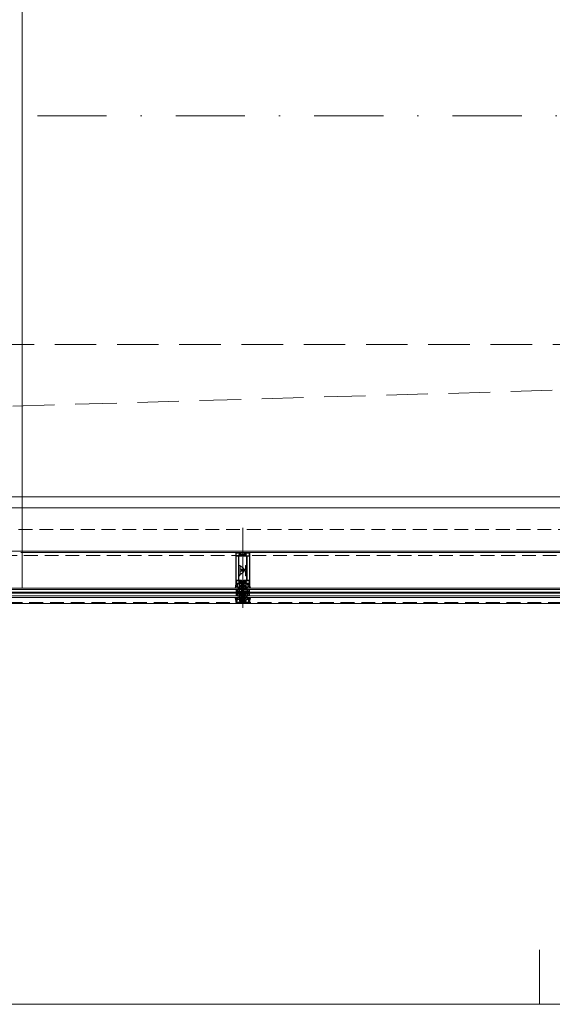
# Model space of a CAD drawing. Header units: millimetres. Extents: x 213386 to 506888, y 183055 to 450952.
# Tile 194 of 256: x 389503 to 391947, y 282452 to 286973. Entities that reach past the tile are written whole.
import ezdxf

# ---------------------------------------------------------------- set-up
doc = ezdxf.new("R2010")
doc.units = ezdxf.units.MM
doc.linetypes.add('ČERCHOVANÁ', pattern=[25.4, 12.7, -6.35, 0, -6.35])
doc.linetypes.add('ČÁRKOVANÁ', pattern=[19.05, 12.7, -6.35])
for name, color, linetype, lineweight in [('FASÁDA DETAILNÍ', 255, 'Continuous', 0), ('KOTY', 255, 'Continuous', 0), ('NOVA', 255, 'Continuous', 0), ('NOVÁ TENKÁ', 255, 'Continuous', 0), ('OSY', 255, 'Continuous', 0), ('TENKA', 255, 'Continuous', 0), ('vzt-tenká', 2, 'Continuous', 20)]:
    doc.layers.add(name, color=color, linetype=linetype, lineweight=lineweight)
doc.layers.add('PLOCHY K PRONÁJMU', color=255, linetype='Continuous', lineweight=0, plot=False)
doc.layers.get('KOTY').off()

# ---------------------------------------------------------------- blocks, each defined once
blk = doc.blocks.new('NOVÁ PODLAHA')
at = {"layer": 'NOVA', "linetype": 'ČÁRKOVANÁ', "ltscale": 15}
blk.add_line((0, 0), (25700, 750), dxfattribs=at)
blk.add_lwpolyline([(750, 22050), (24950, 22050), (24950, 750), (750, 750)], close=True, dxfattribs=at)
at = {"layer": 'NOVA'}
blk.add_lwpolyline([(25700, 16457.5), (25700, 0), (0, 0), (0, 15942.5)], dxfattribs=at)
blk = doc.blocks.new('244748_a')
blk.add_lwpolyline([(8.3, -1.7, 0.082248), (6.3, -0.9, -1.09695), (6.9, -0.1, -0.315353), (11.3, -5.2, -0.480529), (10.9, -5.6), (4.3, -5.6), (4.1, -5.5), (-16.5, -5.5), (-16.7, -5.6), (-20.4, -5.6, 0.574019), (-21.9, -4.8), (-23, -5.4, 0.524827), (-23, -5.9), (-21.9, -6.5, 0.574021), (-20.4, -5.7), (-16.7, -5.7), (-16.5, -5.9), (4.1, -5.9), (4.3, -5.7), (10.9, -5.7, -0.480529), (11.3, -6.1, -0.326229), (6.9, -11.1, -1.09695), (6.3, -10.3, 0.081457), (8.3, -9.6, 0.599203), (7.5, -8.1), (5.5, -8.1, 0.198965), (5.2, -8.2), (2.2, -11.2), (0.9, -12, -0.738038), (0.5, -11.6), (0.9, -11, 1), (0.3, -10.7), (0, -11.3), (-1, -11.3, 0.619205), (-1.4, -12.1), (-1.3, -12.4, -0.808139), (-2, -13), (-3.6, -11.4, 0.198906), (-4.3, -11.2), (-15, -11.2, -0.198936), (-16.8, -10.4), (-19, -8.2, 0.198942), (-19.3, -8.1), (-20.7, -8.1, 0.500217), (-21.1, -8.7, 0.122037), (-18.5, -10.3, -1.093735), (-19.1, -11.1, -0.240768), (-23.7, -6.1, -0.106226), (-23.7, -5.2, -0.256232), (-19, -0.1, -1.093735), (-18.4, -0.9, 0.116856), (-21.1, -2.6, 0.500217), (-20.7, -3.3), (-19.3, -3.3, 0.198942), (-19, -3.1), (-16.8, -0.9, -0.198936), (-15, -0.2), (-4.3, -0.2, 0.198907), (-3.6, 0.1), (-2, 1.7, -0.808139), (-1.3, 1.1), (-1.4, 0.8, 0.619205), (-1, 0), (0, 0), (0.3, -0.6, 1), (0.9, -0.3), (0.5, 0.3, -0.738038), (0.9, 0.7), (2.2, -0.2), (5.2, -3.1, 0.198965), (5.5, -3.3), (7.5, -3.3, 0.599203)], format="xyb", close=True)
blk = doc.blocks.new('236134_0100_s_v')
for points in [[(22.8, -23), (22.8, -5), (42, -5, 0.414214), (43, -4), (43, -1, 0.414214), (42, 0), (1, 0, 0.414214), (0, -1), (0, -4, 0.414214), (1, -5), (20.2, -5), (20.2, -23)], [(15, -5, -0.414214), (19, -9), (19, -16.6, 0.165764), (19.5, -23), (23.5, -23, 0.165764), (24, -16.6), (24, -9, -0.414214), (28, -5)]]:
    blk.add_lwpolyline(points, format="xyb")
blk = doc.blocks.new('236134_0200_s_v')
blk.add_lwpolyline([(42, 5), (1, 5, 0.414214), (0, 4), (0, 1, 0.414214), (1, 0), (42, 0, 0.414214), (43, 1), (43, 4, 0.414214)], format="xyb", close=True)
for points in [[(19.6, 5, -0.41166), (17.6, 7), (17.4, 22.2, 0.344217), (17.1, 22.7), (16, 23), (14, 23, 0.240828), (13.2, 22.6), (0.2, 4.6)], [(23.4, 5, 0.41166), (25.4, 7), (25.6, 22.2, -0.344217), (25.9, 22.7), (27, 23), (29, 23, -0.240828), (29.8, 22.6), (42.8, 4.6)]]:
    blk.add_lwpolyline(points, format="xyb")
blk = doc.blocks.new('284336')
for points in [[(-0.7, -9.6), (-10, -9.6, 0.414511), (-10.5, -10.1), (-10.5, -15.5, -1), (-11.7, -15.5), (-11.7, -9.6), (-12.7, -8.9, -0.668884), (-12.6, -8.2), (-12, -8, 0.766384), (-12, -7.2), (-12.6, -7, -0.76831), (-12.6, -6.2), (-12, -6, 0.766384), (-12, -5.2), (-12.6, -5, -0.76831), (-12.6, -4.2), (-12, -4, 0.766384), (-12, -3.2), (-12.6, -3, -0.877523), (-12.5, -2.2), (-12.1, -2.2, 0.698129), (-11.8, -1.5, -0.220231), (-12.9, 0.8), (-12.9, 3.5, -0.157143), (-12.8, 3.7), (-12.7, 3.4, -0.067482), (-12.5, 2.5, 0.393136), (-8.7, -1), (-6.1, -1, -0.414214), (-5.6, -1.5), (-5.6, -2.2, -0.267949), (-5.9, -2.6), (-6.4, -2.9, 0.267949), (-6.6, -3.4), (-6.6, -5.8, 0.267949), (-6.4, -6.3), (-5.9, -6.6, -0.267949), (-5.6, -7), (-5.6, -8.1, 0.414215), (-5.1, -8.6), (-0.4, -8.6), (-0.4, -9.3, -0.414212), (-0.7, -9.6)], [(-0.4, 0), (-0.4, -2, 0.990243), (-0.4, -3), (0.9, -3, 0.414214), (1.2, -2.7), (1.2, -2.6, -0.668123), (1.7, -2.4), (2.7, -3.4, -0.199004), (2.9, -3.8), (2.9, -5.4, -0.199038), (2.7, -5.8), (1.7, -6.8, -0.668191), (1.2, -6.6), (1.2, -6.5, 0.414214), (0.9, -6.2), (-0.4, -6.2, 0.990269), (-0.4, -7.2), (-0.4, -8.6), (-5.1, -8.6, -0.414215), (-5.6, -8.1), (-5.6, -7, 0.267949), (-5.8, -6.6), (-6.3, -6.3, -0.267949), (-6.6, -5.8), (-6.6, -3.4, -0.267949), (-6.3, -3), (-5.8, -2.7, 0.267949), (-5.6, -2.2), (-5.6, -1.5, 0.414214), (-6.1, -1), (-8.7, -1, -0.393156), (-12.5, 2.5, 0.067572), (-12.7, 3.4), (-12.8, 3.7, -0.637545), (-12.1, 3.5), (-11.9, 2.5, 0.344315), (-10.1, 0.9), (0, 0.4, -0.406913), (0.4, 0), (-0.4, 0)], [(1.7, -4.3, 0.414235), (1.2, -3.8), (-0.7, -3.8, 0.414214), (-1.2, -4.3), (-1.2, -4.9, 0.414214), (-0.7, -5.4), (1.2, -5.4, 0.414235), (1.7, -4.9), (1.7, -4.3)]]:
    blk.add_lwpolyline(points, format="xyb", close=True)
blk = doc.blocks.new('433270')
blk.add_lwpolyline([(1, 0, 0.414364), (0, -1), (0, -1.4, 0.255924), (0.2, -1.8, -0.547723), (0.2, -3.2, 0.255924), (0, -3.6), (0, -14.6, 0.414214), (0.3, -14.9), (1.2, -14.9, 0.414214), (1.7, -14.4), (1.7, -10.3, -0.414214), (2, -10), (6, -10, 0.414248), (7, -9), (7, -7.7, 0.414179), (6.5, -7.2), (5.7, -7.2, 0.414232), (5.4, -7.5), (5.4, -8.2, -0.414198), (5.1, -8.5), (2.8, -8.5, -0.414204), (1.8, -7.5), (1.8, -4.5, -0.147432), (2, -3.9, 0.147461), (2.4, -2.5), (2.4, -2.3, -0.414214), (2.9, -1.8), (21.9, -1.8, -0.668178), (22.2, -2.7), (22.2, -2.7, 1), (21.6, -3.3), (21.5, -3.4, 0.198912), (21.4, -3.7), (21.4, -4, 0.414214), (22.1, -4.7), (22.4, -4.7, 0.576988), (22.6, -4.3, -0.311246), (24.6, -4.3, 0.576988), (24.8, -4.7), (25.3, -4.7, -0.260065), (25.3, -6.6), (24.8, -6.6, 0.576988), (24.6, -7.1, -0.311246), (22.6, -7.1, 0.576988), (22.4, -6.6), (22.1, -6.6, 0.414214), (21.4, -7.3), (21.4, -7.6, 0.267949), (21.6, -8), (21.9, -8.2, -0.637047), (21.7, -10), (19.8, -10.7, 0.315299), (19.5, -11.2), (19.5, -11.5, 0.520567), (20.2, -12), (22.8, -11, -0.520567), (23.5, -11.5), (23.5, -12.5, 0.414062), (24, -13), (25, -13, 0.414186), (25.5, -12.5), (25.5, -11.5, -0.414182), (26, -11), (27, -11, 0.414214), (27.5, -10.5), (27.5, -0.5, 0.414214), (27, 0), (1, 0)], format="xyb", close=True)
blk = doc.blocks.new('284325')
for points in [[(0.8, -5.2, -0.560316), (0.9, -4.7), (1.9, -4.4, 0.3153), (2.1, -4.1), (2.1, -1.9, 0.451558), (1.8, -1.6), (0.9, -1.7, -0.399586), (0.6, -1.5), (0.3, -0.1, -0.415977), (0.5, 0.3, 0.024107), (6.1, 1.2, 0.076636), (9, 2.3, -0.577615), (10.8, 1.3), (10, 1.4, 0.283171), (9.1, 0.9, -0.168429), (7.1, -0.7), (5.9, -1.2, 0.315302), (5.2, -2.1), (5.2, -4.2, 0.269719), (6.8, -6.8, -0.194797), (10.2, -11.5, -0.342663), (9.2, -11.2, 0.119207), (5.4, -7.6, 0.578571), (3.6, -8.6), (3.6, -11.8, 0.176415), (6.2, -18.7, -1), (5.2, -19.5, -0.176415), (2.4, -11.8), (2.4, -8.9, 0.208286), (0.8, -5.2)], [(9, -6.7), (10.3, -8.8, -0.134555), (10.8, -10.6, -0.339795), (10.2, -11.5, 0.194788), (6.8, -6.8, -0.269736), (5.2, -4.2), (5.2, -2.1, -0.315302), (5.9, -1.2), (7.1, -0.7, 0.168429), (9.1, 0.9, -0.283167), (10, 1.4), (10.8, 1.3), (10.8, -0.7, -0.070852), (10.7, -1.3), (9.9, -3.9, -0.241839), (9.1, -4.8), (7.9, -5.2, 0.836024), (8.1, -6.2), (8.1, -6.2, -0.255349), (9, -6.7)]]:
    blk.add_lwpolyline(points, format="xyb", close=True)
blk = doc.blocks.new('288126')
for points in [[(-16.5, 0), (16.5, 0)], [(-21.4, -6.3), (-17.8, -3.7)], [(-14.7, -4.5), (-19.9, -8.3)], [(-17, -2.1), (-17, -0.5)], [(-8.8, -4.3), (-14.1, -4.3)], [(-11, -6.3), (-8.7, -4.7)], [(-4.3, -4.5), (-9.5, -8.3)], [(1.8, -4.3), (-3.7, -4.3)], [(-0.4, -6.4), (1.9, -4.7)], [(6.3, -4.5), (1.1, -8.4)], [(12.2, -4.3), (6.9, -4.3)], [(10, -6.4), (12.3, -4.7)], [(16.6, -4.6), (11.5, -8.4)], [(17, -0.5), (17, -3.8)]]:
    blk.add_lwpolyline(points)
for centre, radius, start, end in [((16.5, -0.5), 0.5, 0, 90), ((-20.6, -7.3), 1.25, 126.7059, 306.7059), ((-16.5, -0.5), 0.5, 90, 180), ((-10.2, -7.3), 1.25, 126.7059, 306.7059), ((0.4, -7.4), 1.25, 126.7059, 306.7059), ((10.8, -7.4), 1.25, 126.7059, 306.7059), ((16, -3.8), 1, 306.7059, 0)]:
    blk.add_arc(centre, radius, start, end)
at = {"extrusion": (0, 0, -1)}
for centre, radius, start, end in [((19, -2.1), 2, 180, 233.2941), ((14.1, -5.3), 1, 53.2941, 90), ((8.8, -4.5), 0.2, 90, 233.2941), ((3.7, -5.3), 1, 53.2941, 90), ((-1.8, -4.5), 0.2, 90, 233.2941), ((-6.9, -5.3), 1, 53.2941, 90), ((-12.2, -4.5), 0.2, 90, 233.2941)]:
    blk.add_arc(centre, radius, start, end, dxfattribs=at)
blk = doc.blocks.new('246426')
for points in [[(-1.8, 0.6), (-2.9, -0.4, 0.198926), (-3.2, -1.1), (-3.2, -2.3, 0.198926), (-2.9, -3), (-1.8, -4, 0.637051), (-1.5, -3.9), (-1.5, -3.4), (-0.3, -3.4, -0.41484), (0, -3.7), (0, -5.2, 0.414232), (0.5, -5.7), (2.1, -5.7, 0.071862), (2.2, -5.7, 0.157876), (3.7, -4.6, 0.360336), (3.5, 2.4, 0.964062), (2.5, 1.5, -0.403385), (2.3, -4.3, -0.190964), (2.1, -4.4), (1.7, -4.4, -0.414214), (1.2, -3.9), (1.2, 1.3, 0.414201), (0.2, 2.3), (0, 2.3), (0, 0.3, -0.414214), (-0.3, 0), (-1.5, 0), (-1.5, 0.5, 0.637051), (-1.8, 0.6)], [(-2.3, -1.4, -0.414214), (-1.9, -1), (-0.4, -1, -0.414214), (0, -1.4), (0, -2, -0.414214), (-0.4, -2.4), (-1.9, -2.4, -0.414214), (-2.3, -2), (-2.3, -1.4)]]:
    blk.add_lwpolyline(points, format="xyb", close=True)

msp = doc.modelspace()

# ---------------------------------------------------------------- linework, layer by layer
at = {"layer": 'FASÁDA DETAILNÍ'}
for p, q in [((390526.6, 284272.2), (390526.6, 284640.4)), ((393344.8, 284363.2), (373041.6, 284363.2)), ((392381.1, 284363.2), (389497.1, 284363.2)), ((390506.1, 284363.2), (390506.1, 284357.2)), ((390547.1, 284363.2), (390547.1, 284357.2)), ((373041.6, 284357.2), (393344.8, 284357.2)), ((393344.8, 284345.2), (373041.6, 284345.2)), ((373041.6, 284339.2), (393344.8, 284339.2)), ((393344.8, 284327.2), (373041.6, 284327.2)), ((373041.6, 284319.2), (399616.6, 284319.2)), ((389456.1, 284339.2), (392373.6, 284339.2)), ((389456.1, 284319.2), (392386.6, 284319.2)), ((389497.1, 284357.2), (392373.6, 284357.2)), ((392373.6, 284345.2), (389497.1, 284345.2)), ((392373.6, 284327.2), (389497.1, 284327.2)), ((390506.1, 284345.2), (390506.1, 284339.2)), ((390506.1, 284327.2), (390506.1, 284319.2)), ((390511.6, 284345.2), (390511.6, 284345.2)), ((390511.6, 284339.2), (390511.6, 284339.2)), ((390547.1, 284345.2), (390547.1, 284339.2)), ((390547.1, 284327.2), (390547.1, 284319.2))]:
    msp.add_line(p, q, dxfattribs=at)
for points in [[(399616.6, 284292.2), (373036.6, 284292.2), (373036.6, 307972.2), (399616.6, 307972.2)], [(399376.6, 284532.2), (373276.6, 284532.2), (373276.6, 307732.2), (399376.6, 307732.2)], [(399176.6, 284732.2), (373476.6, 284732.2), (373476.6, 307532.2), (399176.6, 307532.2)], [(390496.1, 284356.2), (390502.1, 284356.2), (390504.1, 284354.2), (390504.1, 284348.2), (390502.1, 284346.2), (390496.1, 284346.2), (390496.1, 284350.7), (390496.6, 284350.7), (390496.6, 284351.7), (390496.1, 284351.7)], [(390496.1, 284338.2), (390502.1, 284338.2), (390504.1, 284336.2), (390504.1, 284330.2), (390502.1, 284328.2), (390496.1, 284328.2), (390496.1, 284332.7), (390496.6, 284332.7), (390496.6, 284333.7), (390496.1, 284333.7)], [(390497.1, 284347.2), (390497.1, 284355.2), (390501.7, 284355.2), (390503.1, 284353.7), (390503.1, 284348.7), (390501.7, 284347.2)], [(390497.1, 284329.2), (390497.1, 284337.2), (390501.7, 284337.2), (390503.1, 284335.7), (390503.1, 284330.7), (390501.7, 284329.2)], [(390557.1, 284356.2), (390551.1, 284356.2), (390549.1, 284354.2), (390549.1, 284348.2), (390551.1, 284346.2), (390557.1, 284346.2), (390557.1, 284350.7), (390556.6, 284350.7), (390556.6, 284351.7), (390557.1, 284351.7)], [(390557.1, 284338.2), (390551.1, 284338.2), (390549.1, 284336.2), (390549.1, 284330.2), (390551.1, 284328.2), (390557.1, 284328.2), (390557.1, 284332.7), (390556.6, 284332.7), (390556.6, 284333.7), (390557.1, 284333.7)], [(390556.1, 284347.2), (390556.1, 284355.2), (390551.6, 284355.2), (390550.1, 284353.7), (390550.1, 284348.7), (390551.6, 284347.2)], [(390556.1, 284329.2), (390556.1, 284337.2), (390551.6, 284337.2), (390550.1, 284335.7), (390550.1, 284330.7), (390551.6, 284329.2)]]:
    msp.add_lwpolyline(points, close=True, dxfattribs=at)
at = {"layer": 'FASÁDA DETAILNÍ', "linetype": 'ČÁRKOVANÁ', "ltscale": 5}
msp.add_lwpolyline([(399611.6, 284297.2), (373041.6, 284297.2), (373041.6, 307967.2), (399611.6, 307967.2)], close=True, dxfattribs=at)
at = {"layer": 'FASÁDA DETAILNÍ', "color": 7, "linetype": 'ČÁRKOVANÁ', "ltscale": 5}
for points in [[(399396.6, 284512.2), (373256.6, 284512.2), (373256.6, 307752.2), (399396.6, 307752.2)], [(399276.6, 284632.2), (373376.6, 284632.2), (373376.6, 307632.2), (399276.6, 307632.2)]]:
    msp.add_lwpolyline(points, close=True, dxfattribs=at)
at = {"layer": 'FASÁDA DETAILNÍ'}
msp.add_lwpolyline([(392370.1, 284526.2), (389508.1, 284526.2)], dxfattribs=at)
for points in [[(390494.1, 284525.2), (390494.1, 284376.7, 0.414214), (390494.6, 284376.2), (390495.9, 284376.2, 0.41422), (390496.4, 284376.7), (390496.4, 284377.2), (390495.4, 284377.2), (390495.4, 284381.7, -0.414214), (390496.4, 284382.7), (390501.1, 284382.7, -0.414214), (390502.1, 284381.7), (390502.1, 284377.2), (390500.4, 284377.2), (390500.4, 284376.7, 0.414201), (390500.9, 284376.2), (390502.9, 284376.2, 0.414214), (390503.4, 284376.7), (390503.4, 284378.8, -0.414214), (390503.9, 284379.3), (390505.7, 284379.3), (390505.7, 284380.5), (390504.5, 284380.5), (390504.5, 284382.4, -0.414214), (390504.8, 284382.7), (390510.1, 284382.7, -0.414167), (390511.6, 284381.2), (390511.6, 284374.2), (390511.6, 284370.1, 0.57735), (390512.2, 284369.7), (390513.1, 284370.2), (390514.6, 284370.6, 0.488701), (390514.8, 284371.1), (390513.3, 284373.5), (390513.3, 284374, -0.432566), (390513.5, 284374.2), (390519.8, 284374.2, -0.548397), (390520, 284373.9), (390519, 284371.5, 0.425336), (390519.1, 284371.2), (390521.1, 284370.4, 0.531563), (390521.6, 284370.8), (390521.6, 284372.8, 0.231306), (390521.5, 284373.1, -0.306185), (390521.4, 284373.4), (390521.6, 284374.2), (390521.6, 284384.7, 0.414214), (390520.6, 284385.7), (390520.1, 284385.7), (390520.1, 284384.9), (390518.6, 284384.9), (390517.5, 284385.5, 0.13165), (390517, 284385.7), (390498.6, 284385.7, -0.414214), (390497.1, 284387.2), (390497.1, 284390.7, -0.399985), (390497.1, 284391.7), (390497.1, 284395.4, -0.414214), (390498.6, 284396.9), (390517, 284396.9, 0.13165), (390517.5, 284397), (390518.6, 284397.6), (390520.1, 284397.6), (390520.1, 284396.8), (390520.6, 284396.8, 0.414214), (390521.6, 284397.8), (390521.6, 284398.4, 0.414214), (390521.1, 284398.9), (390509.5, 284398.9, -0.414214), (390509, 284399.4), (390509, 284406.8, -0.399985), (390509, 284407.8), (390509, 284419.4, -0.414214), (390509.5, 284419.9), (390513.1, 284419.9, 0.414214), (390513.6, 284420.4), (390513.6, 284423.4, 0.414214), (390513.1, 284423.9), (390509.5, 284423.9, -0.414214), (390509, 284424.4), (390509, 284431.7, -0.38324), (390509, 284432.7), (390509, 284458.2, -0.38324), (390509, 284459.2), (390509, 284474.7, -0.38324), (390509, 284475.7), (390509, 284501.2, -0.38324), (390509, 284502.2), (390509, 284509.5, -0.414214), (390509.5, 284510), (390521.1, 284510, 0.414214), (390521.6, 284510.5), (390521.6, 284511, 0.414214), (390520.6, 284512), (390520.1, 284512), (390520.1, 284511.2), (390518.6, 284511.2), (390517.5, 284511.8, 0.116937), (390517, 284512), (390498.1, 284512, -0.414232), (390496.6, 284513.5), (390496.6, 284517.2, -0.399985), (390496.6, 284518.2), (390496.6, 284521.7, -0.414232), (390498.1, 284523.2), (390517, 284523.2, 0.116937), (390517.5, 284523.3), (390518.6, 284524), (390520.1, 284524), (390520.1, 284523.2), (390520.6, 284523.2, 0.414214), (390521.6, 284524.2), (390521.6, 284525.2, 0.414214), (390520.6, 284526.2), (390495.1, 284526.2, 0.414214), (390494.1, 284525.2)], [(390496.2, 284399.4), (390496.2, 284509.5, -0.414214), (390496.7, 284510), (390506.4, 284510, -0.414214), (390506.9, 284509.5), (390506.9, 284399.4, -0.414214), (390506.4, 284398.9), (390496.7, 284398.9, -0.414214), (390496.2, 284399.4)], [(390559.1, 284525.2), (390559.1, 284376.7, -0.414214), (390558.6, 284376.2), (390557.3, 284376.2, -0.41422), (390556.8, 284376.7), (390556.8, 284377.2), (390557.8, 284377.2), (390557.8, 284381.7, 0.414214), (390556.8, 284382.7), (390552.1, 284382.7, 0.414214), (390551.1, 284381.7), (390551.1, 284377.2), (390552.8, 284377.2), (390552.8, 284376.7, -0.414201), (390552.3, 284376.2), (390550.3, 284376.2, -0.414214), (390549.8, 284376.7), (390549.8, 284378.8, 0.414214), (390549.3, 284379.3), (390547.5, 284379.3), (390547.5, 284380.5), (390548.7, 284380.5), (390548.7, 284382.4, 0.414214), (390548.4, 284382.7), (390543.1, 284382.7, 0.414167), (390541.6, 284381.2), (390541.6, 284374.2), (390541.6, 284370.1, -0.57735), (390541, 284369.7), (390540.2, 284370.2), (390538.7, 284370.6, -0.488701), (390538.5, 284371.1), (390539.9, 284373.5), (390539.9, 284374, 0.432566), (390539.7, 284374.2), (390533.4, 284374.2, 0.548397), (390533.2, 284373.9), (390534.3, 284371.5, -0.425336), (390534.2, 284371.2), (390532.2, 284370.4, -0.531563), (390531.6, 284370.8), (390531.6, 284372.8, -0.231306), (390531.8, 284373.1, 0.306185), (390531.9, 284373.4), (390531.6, 284374.2), (390531.6, 284384.7, -0.414214), (390532.6, 284385.7), (390533.1, 284385.7), (390533.1, 284384.9), (390534.6, 284384.9), (390535.8, 284385.5, -0.13165), (390536.3, 284385.7), (390554.6, 284385.7, 0.414214), (390556.1, 284387.2), (390556.1, 284390.7, 0.399985), (390556.1, 284391.7), (390556.1, 284395.4, 0.414214), (390554.6, 284396.9), (390536.3, 284396.9, -0.13165), (390535.8, 284397), (390534.6, 284397.6), (390533.1, 284397.6), (390533.1, 284396.8), (390532.6, 284396.8, -0.414214), (390531.6, 284397.8), (390531.6, 284398.4, -0.414214), (390532.1, 284398.9), (390543.7, 284398.9, 0.414214), (390544.2, 284399.4), (390544.2, 284406.8, 0.399985), (390544.2, 284407.8), (390544.2, 284419.4, 0.414214), (390543.7, 284419.9), (390540.1, 284419.9, -0.414214), (390539.6, 284420.4), (390539.6, 284423.4, -0.414214), (390540.1, 284423.9), (390543.7, 284423.9, 0.414214), (390544.2, 284424.4), (390544.2, 284431.7, 0.38324), (390544.2, 284432.7), (390544.2, 284458.2, 0.38324), (390544.2, 284459.2), (390544.2, 284474.7, 0.38324), (390544.2, 284475.7), (390544.2, 284501.2, 0.38324), (390544.2, 284502.2), (390544.2, 284509.5, 0.414214), (390543.7, 284510), (390532.1, 284510, -0.414214), (390531.6, 284510.5), (390531.6, 284511, -0.414214), (390532.6, 284512), (390533.1, 284512), (390533.1, 284511.2), (390534.6, 284511.2), (390535.8, 284511.8, -0.116937), (390536.3, 284512), (390555.1, 284512, 0.414232), (390556.6, 284513.5), (390556.6, 284517.2, 0.399985), (390556.6, 284518.2), (390556.6, 284521.7, 0.414232), (390555.1, 284523.2), (390536.3, 284523.2, -0.116937), (390535.8, 284523.3), (390534.6, 284524), (390533.1, 284524), (390533.1, 284523.2), (390532.6, 284523.2, -0.414214), (390531.6, 284524.2), (390531.6, 284525.2, -0.414214), (390532.6, 284526.2), (390558.1, 284526.2, -0.414214), (390559.1, 284525.2)], [(390557, 284399.4), (390557, 284509.5, 0.414214), (390556.5, 284510), (390546.8, 284510, 0.414214), (390546.3, 284509.5), (390546.3, 284399.4, 0.414214), (390546.8, 284398.9), (390556.5, 284398.9, 0.414214), (390557, 284399.4)], [(390521.6, 284369.8), (390521.6, 284357.9), (390521.6, 284336, -0.305837), (390521.3, 284335.5), (390519, 284334.6, 0.425336), (390518.9, 284334.3), (390519.6, 284332.7, -0.543753), (390519, 284331.7), (390514.1, 284331.7, -0.578182), (390513.5, 284332.6), (390514.8, 284334.8, 0.488505), (390514.6, 284335.2), (390513.1, 284335.6), (390511.8, 284336.4, -0.282478), (390511.6, 284336.7), (390511.6, 284337.1, 1.447009), (390511.5, 284337.5), (390508.5, 284337.5, -1), (390508.5, 284338.3), (390511.5, 284338.3, 1.447009), (390511.6, 284338.6), (390511.6, 284347.2, 1.447009), (390511.5, 284347.5), (390508.5, 284347.5, -1), (390508.5, 284348.3), (390511.5, 284348.3, 1.447009), (390511.6, 284348.7), (390511.6, 284357.2, 1.447009), (390511.5, 284357.5), (390508.5, 284357.5, -1), (390508.5, 284358.3), (390511.5, 284358.3, 1.447009), (390511.6, 284358.7), (390511.6, 284367.2, 1.447009), (390511.5, 284367.5), (390508.5, 284367.5, -1), (390508.5, 284368.3), (390511.5, 284368.3, 1.447009), (390511.6, 284368.7), (390511.6, 284369.1, -0.282478), (390511.8, 284369.4), (390513.1, 284370.2), (390514.6, 284370.6, 0.488505), (390514.8, 284371.1), (390513.5, 284373.2, -0.578182), (390514.1, 284374.1), (390519, 284374.1, -0.543753), (390519.6, 284373.1), (390518.9, 284371.5, 0.425336), (390519, 284371.2), (390521.3, 284370.3, -0.305837), (390521.6, 284369.8)], [(390520, 284360.2), (390520, 284367.1, 0.324916), (390519, 284368.5), (390518.2, 284368.8, 0.176429), (390516.1, 284368.7), (390514.2, 284368, 0.305619), (390513.2, 284366.6), (390513.2, 284360.2, 0.414218), (390514.2, 284359.2), (390519, 284359.2, 0.414218), (390520, 284360.2)], [(390519.5, 284383.5, -0.414214), (390520, 284383), (390520, 284376.5, -0.414214), (390519.5, 284376), (390513.8, 284376, -0.414214), (390513.3, 284376.5), (390513.3, 284383, -0.414214), (390513.8, 284383.5), (390519.5, 284383.5)], [(390531.6, 284369.8), (390531.6, 284357.9), (390531.6, 284336, 0.305837), (390532, 284335.5), (390534.2, 284334.6, -0.425336), (390534.3, 284334.3), (390533.6, 284332.7, 0.543753), (390534.3, 284331.7), (390539.2, 284331.7, 0.578182), (390539.7, 284332.6), (390538.5, 284334.8, -0.488505), (390538.7, 284335.2), (390540.2, 284335.6), (390541.5, 284336.4, 0.282478), (390541.6, 284336.7), (390541.6, 284337.1, -1.447009), (390541.8, 284337.5), (390544.7, 284337.5, 1), (390544.7, 284338.3), (390541.8, 284338.3, -1.447009), (390541.6, 284338.6), (390541.6, 284347.2, -1.447009), (390541.8, 284347.5), (390544.7, 284347.5, 1), (390544.7, 284348.3), (390541.8, 284348.3, -1.447009), (390541.6, 284348.7), (390541.6, 284357.2, -1.447009), (390541.8, 284357.5), (390544.7, 284357.5, 1), (390544.7, 284358.3), (390541.8, 284358.3, -1.447009), (390541.6, 284358.7), (390541.6, 284367.2, -1.447009), (390541.8, 284367.5), (390544.7, 284367.5, 1), (390544.7, 284368.3), (390541.8, 284368.3, -1.447009), (390541.6, 284368.7), (390541.6, 284369.1, 0.282478), (390541.5, 284369.4), (390540.2, 284370.2), (390538.7, 284370.6, -0.488505), (390538.5, 284371.1), (390539.7, 284373.2, 0.578182), (390539.2, 284374.1), (390534.3, 284374.1, 0.543753), (390533.6, 284373.1), (390534.3, 284371.5, -0.425336), (390534.2, 284371.2), (390532, 284370.3, 0.305837), (390531.6, 284369.8)], [(390533.7, 284383.5, 0.414214), (390533.2, 284383), (390533.2, 284376.5, 0.414214), (390533.7, 284376), (390539.4, 284376, 0.414214), (390539.9, 284376.5), (390539.9, 284383, 0.414214), (390539.4, 284383.5), (390533.7, 284383.5)], [(390533.2, 284360.2), (390533.2, 284367.1, -0.324916), (390534.3, 284368.5), (390535.1, 284368.8, -0.176429), (390537.2, 284368.7), (390539.1, 284368, -0.305619), (390540, 284366.6), (390540, 284360.2, -0.414218), (390539, 284359.2), (390534.2, 284359.2, -0.414218), (390533.2, 284360.2)], [(390521.6, 284331.7), (390521.6, 284320.7, -0.414426), (390521.1, 284320.2), (390520.6, 284320.2), (390520.6, 284321.2), (390519.1, 284321.2, 0.414214), (390518.1, 284320.2), (390518.1, 284318.7, 0.399985), (390518.1, 284317.7), (390518.1, 284316.2, 0.414214), (390519.1, 284315.2), (390520.6, 284315.2), (390520.6, 284316.2), (390521.1, 284316.2, -0.414456), (390521.6, 284315.7), (390521.6, 284314.4, -0.413971), (390521.3, 284314.1), (390520.1, 284314.1, 0.414214), (390519.8, 284313.8), (390519.8, 284310.8), (390518.8, 284310.8, -0.414214), (390518.3, 284311.3), (390518.3, 284313.2, 0.414214), (390517.8, 284313.7), (390514.3, 284313.7, 0.414206), (390513.3, 284312.7), (390513.3, 284304.4, 0.414206), (390513.8, 284303.9), (390515.7, 284303.9, 0.414219), (390516.2, 284304.4), (390516.2, 284305.2, -0.414214), (390516.7, 284305.7), (390517.2, 284305.7, -0.414214), (390517.7, 284305.2), (390517.7, 284303.4, -0.414214), (390516.7, 284302.4), (390512.6, 284302.4, -0.414214), (390511.6, 284303.4), (390511.6, 284331.7), (390511.6, 284335.8, -0.57735), (390512.2, 284336.1), (390513.1, 284335.6), (390514.6, 284335.2, -0.488701), (390514.8, 284334.7), (390513.3, 284332.3), (390513.3, 284331.8, 0.432566), (390513.5, 284331.7), (390519.8, 284331.7, 0.548397), (390520, 284331.9), (390519, 284334.3, -0.425336), (390519.1, 284334.6), (390521.1, 284335.4, -0.531563), (390521.6, 284335), (390521.6, 284333, -0.231306), (390521.5, 284332.7, 0.306185), (390521.4, 284332.4), (390521.6, 284331.7)], [(390520, 284348.9), (390520, 284356.9, 0.414214), (390519, 284357.9), (390514.2, 284357.9, 0.414214), (390513.2, 284356.9), (390513.2, 284348.9, 0.414214), (390514.2, 284347.9), (390519, 284347.9, 0.414214), (390520, 284348.9)], [(390520, 284338.7), (390520, 284345.6, 0.414218), (390519, 284346.6), (390514.2, 284346.6, 0.414218), (390513.2, 284345.6), (390513.2, 284339.2, 0.305619), (390514.2, 284337.9), (390516.1, 284337.1, 0.176429), (390518.2, 284337), (390519, 284337.3, 0.324916), (390520, 284338.7)], [(390513.3, 284329.5), (390513.3, 284315.8, 0.414214), (390513.8, 284315.3), (390516, 284315.3, 0.414214), (390516.5, 284315.8), (390516.5, 284320.7, -0.411139), (390518.5, 284322.8), (390519.5, 284322.8, 0.414214), (390520, 284323.3), (390520, 284329.5, 0.414214), (390519.5, 284330), (390513.8, 284330, 0.414214), (390513.3, 284329.5)], [(390531.6, 284331.7), (390531.6, 284320.7, 0.414426), (390532.1, 284320.2), (390532.6, 284320.2), (390532.6, 284321.2), (390534.1, 284321.2, -0.414214), (390535.1, 284320.2), (390535.1, 284318.7, -0.399985), (390535.1, 284317.7), (390535.1, 284316.2, -0.414214), (390534.1, 284315.2), (390532.6, 284315.2), (390532.6, 284316.2), (390532.1, 284316.2, 0.414456), (390531.6, 284315.7), (390531.6, 284314.4, 0.413971), (390531.9, 284314.1), (390533.1, 284314.1, -0.414214), (390533.4, 284313.8), (390533.4, 284310.8), (390534.4, 284310.8, 0.414214), (390534.9, 284311.3), (390534.9, 284313.2, -0.414214), (390535.4, 284313.7), (390538.9, 284313.7, -0.414206), (390539.9, 284312.7), (390539.9, 284304.4, -0.414206), (390539.4, 284303.9), (390537.5, 284303.9, -0.414219), (390537, 284304.4), (390537, 284305.2, 0.414214), (390536.5, 284305.7), (390536, 284305.7, 0.414214), (390535.5, 284305.2), (390535.5, 284303.4, 0.414214), (390536.5, 284302.4), (390540.6, 284302.4, 0.414214), (390541.6, 284303.4), (390541.6, 284331.7), (390541.6, 284335.8, 0.57735), (390541, 284336.1), (390540.2, 284335.6), (390538.7, 284335.2, 0.488701), (390538.5, 284334.7), (390539.9, 284332.3), (390539.9, 284331.8, -0.432566), (390539.7, 284331.7), (390533.4, 284331.7, -0.548397), (390533.2, 284331.9), (390534.3, 284334.3, 0.425336), (390534.2, 284334.6), (390532.2, 284335.4, 0.531563), (390531.6, 284335), (390531.6, 284333, 0.231306), (390531.8, 284332.7, -0.306185), (390531.9, 284332.4), (390531.6, 284331.7)], [(390533.2, 284348.9), (390533.2, 284356.9, -0.414214), (390534.2, 284357.9), (390539, 284357.9, -0.414214), (390540, 284356.9), (390540, 284348.9, -0.414214), (390539, 284347.9), (390534.2, 284347.9, -0.414214), (390533.2, 284348.9)], [(390533.2, 284338.7), (390533.2, 284345.6, -0.414218), (390534.2, 284346.6), (390539, 284346.6, -0.414218), (390540, 284345.6), (390540, 284339.2, -0.305619), (390539.1, 284337.9), (390537.2, 284337.1, -0.176429), (390535.1, 284337), (390534.3, 284337.3, -0.324916), (390533.2, 284338.7)], [(390539.9, 284329.5), (390539.9, 284315.8, -0.414214), (390539.4, 284315.3), (390537.2, 284315.3, -0.414214), (390536.7, 284315.8), (390536.7, 284320.7, 0.411139), (390534.7, 284322.8), (390533.7, 284322.8, -0.414214), (390533.2, 284323.3), (390533.2, 284329.5, -0.414214), (390533.7, 284330), (390539.4, 284330, -0.414214), (390539.9, 284329.5)]]:
    msp.add_lwpolyline(points, format="xyb", close=True, dxfattribs=at)
for centre, radius, start, end in [((390498.3, 284356.7), 0.596, 303.0366, 56.9634), ((390498.3, 284345.7), 0.596, 303.0366, 56.9634), ((390498.3, 284338.7), 0.596, 303.0366, 56.9634), ((390498.3, 284327.7), 0.596, 303.0366, 56.9634), ((390498.6, 284356.7), 0.596, 303.0366, 56.9634), ((390498.6, 284345.7), 0.596, 303.0366, 56.9634), ((390498.6, 284338.7), 0.596, 303.0366, 56.9634), ((390498.6, 284327.7), 0.596, 303.0366, 56.9634), ((390498.9, 284356.7), 0.596, 303.0366, 56.9634), ((390498.9, 284345.7), 0.596, 303.0366, 56.9634), ((390498.9, 284338.7), 0.596, 303.0366, 56.9634), ((390498.9, 284327.7), 0.596, 303.0366, 56.9634), ((390499.2, 284356.7), 0.596, 303.0366, 56.9634), ((390499.2, 284345.7), 0.596, 303.0366, 56.9634), ((390499.2, 284338.7), 0.596, 303.0366, 56.9634), ((390499.2, 284327.7), 0.596, 303.0366, 56.9634), ((390499.4, 284356.7), 0.596, 303.0366, 56.9634), ((390499.4, 284345.7), 0.596, 303.0366, 56.9634), ((390499.4, 284338.7), 0.596, 303.0366, 56.9634), ((390499.4, 284327.7), 0.596, 303.0366, 56.9634), ((390499.7, 284356.7), 0.596, 303.0366, 56.9634), ((390499.7, 284345.7), 0.596, 303.0366, 56.9634), ((390499.7, 284338.7), 0.596, 303.0366, 56.9634), ((390499.7, 284327.7), 0.596, 303.0366, 56.9634), ((390500, 284356.7), 0.596, 303.0366, 56.9634), ((390500, 284345.7), 0.596, 303.0366, 56.9634), ((390500, 284338.7), 0.596, 303.0366, 56.9634), ((390500, 284327.7), 0.596, 303.0366, 56.9634), ((390500.3, 284356.7), 0.596, 303.0366, 56.9634), ((390500.3, 284345.7), 0.596, 303.0366, 56.9634), ((390500.3, 284338.7), 0.596, 303.0366, 56.9634), ((390500.3, 284327.7), 0.596, 303.0366, 56.9634), ((390500.6, 284356.7), 0.596, 303.0366, 56.9634), ((390500.6, 284345.7), 0.596, 303.0366, 56.9634), ((390500.6, 284338.7), 0.596, 303.0366, 56.9634), ((390500.6, 284327.7), 0.596, 303.0366, 56.9634), ((390500.9, 284356.7), 0.596, 303.0366, 56.9634), ((390500.9, 284345.7), 0.596, 303.0366, 56.9634), ((390500.9, 284338.7), 0.596, 303.0366, 56.9634), ((390500.9, 284327.7), 0.596, 303.0366, 56.9634), ((390501.2, 284356.7), 0.596, 303.0366, 56.9634), ((390501.2, 284345.7), 0.596, 303.0366, 56.9634), ((390501.2, 284338.7), 0.596, 303.0366, 56.9634), ((390501.2, 284327.7), 0.596, 303.0366, 56.9634), ((390501.5, 284356.7), 0.596, 303.0366, 56.9634), ((390501.5, 284345.7), 0.596, 303.0366, 56.9634), ((390501.5, 284338.7), 0.596, 303.0366, 56.9634), ((390501.5, 284327.7), 0.596, 303.0366, 56.9634), ((390501.8, 284356.7), 0.596, 303.0366, 56.9634), ((390501.8, 284345.7), 0.596, 303.0366, 56.9634), ((390501.8, 284338.7), 0.596, 303.0366, 56.9634), ((390501.8, 284327.7), 0.596, 303.0366, 56.9634), ((390501.8, 284356.5), 0.879, 313.9949, 46.4964), ((390501.8, 284345.8), 0.879, 313.5036, 46.0051), ((390501.8, 284338.5), 0.879, 313.9949, 46.4964), ((390501.8, 284327.8), 0.879, 313.5036, 46.0051), ((390501.7, 284356.4), 1.26, 321.9656, 38.4996), ((390501.7, 284345.9), 1.26, 321.5004, 38.0344), ((390501.7, 284338.4), 1.26, 321.9656, 38.4996), ((390501.7, 284327.9), 1.26, 321.5004, 38.0344), ((390501.5, 284356.2), 1.71, 327.2949, 32.6857), ((390501.5, 284346.1), 1.71, 327.3143, 32.7051), ((390501.5, 284338.2), 1.71, 327.2949, 32.6857), ((390501.5, 284328.1), 1.71, 327.3143, 32.7051), ((390501.3, 284356.1), 2.25, 331.5273, 28.4028), ((390501.3, 284346.2), 2.25, 331.5972, 28.4727), ((390501.3, 284338.1), 2.25, 331.5273, 28.4028), ((390501.3, 284328.2), 2.25, 331.5972, 28.4727), ((390501, 284355.9), 2.9, 335.3067, 25.2952), ((390501, 284346.4), 2.9, 334.7048, 24.6933), ((390501, 284337.9), 2.9, 335.3067, 25.2952), ((390501, 284328.4), 2.9, 334.7048, 24.6933), ((390500.6, 284355.8), 3.55, 337.2938, 22.409), ((390500.6, 284346.5), 3.55, 337.591, 22.7062), ((390500.6, 284337.8), 3.55, 337.2938, 22.409), ((390500.6, 284328.5), 3.55, 337.591, 22.7062), ((390528, 284351.2), 22.7, 164.6728, 195.3272), ((390528, 284333.2), 22.7, 164.6728, 195.3272), ((390525.2, 284351.2), 22.7, 344.6728, 15.3272), ((390525.2, 284333.2), 22.7, 344.6728, 15.3272), ((390552.7, 284355.8), 3.55, 157.591, 202.7062), ((390552.7, 284346.5), 3.55, 157.2938, 202.409), ((390552.7, 284337.8), 3.55, 157.591, 202.7062), ((390552.7, 284328.5), 3.55, 157.2938, 202.409), ((390552.3, 284355.9), 2.9, 154.7048, 204.6933), ((390552.3, 284346.4), 2.9, 155.3067, 205.2952), ((390552.3, 284337.9), 2.9, 154.7048, 204.6933), ((390552.3, 284328.4), 2.9, 155.3067, 205.2952), ((390552, 284356.1), 2.25, 151.5972, 208.4727), ((390552, 284346.2), 2.25, 151.5273, 208.4028), ((390552, 284338.1), 2.25, 151.5972, 208.4727), ((390552, 284328.2), 2.25, 151.5273, 208.4028), ((390551.7, 284356.2), 1.71, 147.3143, 212.7051), ((390551.7, 284346.1), 1.71, 147.2949, 212.6857), ((390551.7, 284338.2), 1.71, 147.3143, 212.7051), ((390551.7, 284328.1), 1.71, 147.2949, 212.6857), ((390551.6, 284356.4), 1.26, 141.5004, 218.0344), ((390551.6, 284345.9), 1.26, 141.9656, 218.4996), ((390551.6, 284338.4), 1.26, 141.5004, 218.0344), ((390551.6, 284327.9), 1.26, 141.9656, 218.4996), ((390551.5, 284356.5), 0.879, 133.5036, 226.0051), ((390551.5, 284345.8), 0.879, 133.9949, 226.4964), ((390551.5, 284338.5), 0.879, 133.5036, 226.0051), ((390551.5, 284327.8), 0.879, 133.9949, 226.4964), ((390551.5, 284356.7), 0.596, 123.0366, 236.9634), ((390551.5, 284345.7), 0.596, 123.0366, 236.9634), ((390551.5, 284338.7), 0.596, 123.0366, 236.9634), ((390551.5, 284327.7), 0.596, 123.0366, 236.9634), ((390551.8, 284356.7), 0.596, 123.0366, 236.9634), ((390551.8, 284345.7), 0.596, 123.0366, 236.9634), ((390551.8, 284338.7), 0.596, 123.0366, 236.9634), ((390551.8, 284327.7), 0.596, 123.0366, 236.9634), ((390552.1, 284356.7), 0.596, 123.0366, 236.9634), ((390552.1, 284345.7), 0.596, 123.0366, 236.9634), ((390552.1, 284338.7), 0.596, 123.0366, 236.9634), ((390552.1, 284327.7), 0.596, 123.0366, 236.9634), ((390552.4, 284356.7), 0.596, 123.0366, 236.9634), ((390552.4, 284345.7), 0.596, 123.0366, 236.9634), ((390552.4, 284338.7), 0.596, 123.0366, 236.9634), ((390552.4, 284327.7), 0.596, 123.0366, 236.9634), ((390552.7, 284356.7), 0.596, 123.0366, 236.9634), ((390552.7, 284345.7), 0.596, 123.0366, 236.9634), ((390552.7, 284338.7), 0.596, 123.0366, 236.9634), ((390552.7, 284327.7), 0.596, 123.0366, 236.9634), ((390553, 284356.7), 0.596, 123.0366, 236.9634), ((390553, 284345.7), 0.596, 123.0366, 236.9634), ((390553, 284338.7), 0.596, 123.0366, 236.9634), ((390553, 284327.7), 0.596, 123.0366, 236.9634), ((390553.2, 284356.7), 0.596, 123.0366, 236.9634), ((390553.2, 284345.7), 0.596, 123.0366, 236.9634), ((390553.2, 284338.7), 0.596, 123.0366, 236.9634), ((390553.2, 284327.7), 0.596, 123.0366, 236.9634), ((390553.5, 284356.7), 0.596, 123.0366, 236.9634), ((390553.5, 284345.7), 0.596, 123.0366, 236.9634), ((390553.5, 284338.7), 0.596, 123.0366, 236.9634), ((390553.5, 284327.7), 0.596, 123.0366, 236.9634), ((390553.8, 284356.7), 0.596, 123.0366, 236.9634), ((390553.8, 284345.7), 0.596, 123.0366, 236.9634), ((390553.8, 284338.7), 0.596, 123.0366, 236.9634), ((390553.8, 284327.7), 0.596, 123.0366, 236.9634), ((390554.1, 284356.7), 0.596, 123.0366, 236.9634), ((390554.1, 284345.7), 0.596, 123.0366, 236.9634), ((390554.1, 284338.7), 0.596, 123.0366, 236.9634), ((390554.1, 284327.7), 0.596, 123.0366, 236.9634), ((390554.4, 284356.7), 0.596, 123.0366, 236.9634), ((390554.4, 284345.7), 0.596, 123.0366, 236.9634), ((390554.4, 284338.7), 0.596, 123.0366, 236.9634), ((390554.4, 284327.7), 0.596, 123.0366, 236.9634), ((390554.7, 284356.7), 0.596, 123.0366, 236.9634), ((390554.7, 284345.7), 0.596, 123.0366, 236.9634), ((390554.7, 284338.7), 0.596, 123.0366, 236.9634), ((390554.7, 284327.7), 0.596, 123.0366, 236.9634), ((390555, 284356.7), 0.596, 123.0366, 236.9634), ((390555, 284345.7), 0.596, 123.0366, 236.9634), ((390555, 284338.7), 0.596, 123.0366, 236.9634), ((390555, 284327.7), 0.596, 123.0366, 236.9634)]:
    msp.add_arc(centre, radius, start, end, dxfattribs=at)
at = {"layer": 'NOVÁ TENKÁ', "ltscale": 5}
msp.add_line((389514.1, 284363.2), (389514.1, 289357.2), dxfattribs=at)
at = {"layer": 'OSY', "linetype": 'ČERCHOVANÁ', "ltscale": 25}
msp.add_line((400063.2, 286532.2), (372424.2, 286532.2), dxfattribs=at)
at = {"layer": 'PLOCHY K PRONÁJMU', "ltscale": 5}
msp.add_lwpolyline([(373526.6, 307482.2), (399126.6, 307482.2), (399126.6, 284782.2), (373526.6, 284782.2)], close=True, dxfattribs=at)
msp.add_lwpolyline([(392626.6, 284782.2), (386326.6, 284782.2), (386586.6, 286172.2), (386586.6, 286892.2), (386066.6, 286892.2), (386066.6, 286172.2), (386586.6, 286172.2), (386326.6, 284782.2), (380026.6, 284782.2), (380286.6, 286172.2), (380286.6, 286892.2), (379766.6, 286892.2), (379766.6, 286172.2), (380286.6, 286172.2), (380026.6, 284782.2), (373526.6, 284782.2)], dxfattribs=at)
at = {"layer": 'TENKA', "ltscale": 20}
msp.add_lwpolyline([(392589.1, 284732.2), (386364.1, 284732.2)], dxfattribs=at)
at = {"layer": 'vzt-tenká'}
for p, q in [((391888, 282702.1), (391888, 282452.1)), ((412888, 282452.1), (370888, 282452.1))]:
    msp.add_line(p, q, dxfattribs=at)
at = {"layer": 'vzt-tenká', "ltscale": 5}
msp.add_line((391888, 282452.1), (412888, 282452.1), dxfattribs=at)

# ---------------------------------------------------------------- block references
at = {"layer": 'FASÁDA DETAILNÍ'}
for name, p in [('244748_a', (390532.9, 284523.1)), ('244748_a', (390532.9, 284396.8)), ('246426', (390521.6, 284320.2))]:
    msp.add_blockref(name, p, dxfattribs=at)
at = {"layer": 'FASÁDA DETAILNÍ', "xscale": -1}
for name, p, rotation in [('236134_0200_s_v', (390509, 284423.9), 270), ('236134_0100_s_v', (390544.2, 284423.9), 270), ('288126', (390531.6, 284356.1), 270), ('284336', (390559.1, 284376.6), 270), ('284325', (390559.1, 284308), 270), ('433270', (390531.6, 284297.2), 180)]:
    msp.add_blockref(name, p, dxfattribs=dict(at, rotation=rotation))
at = {"layer": 'FASÁDA DETAILNÍ'}
for name, p, rotation in [('284336', (390494.1, 284376.6), 90), ('284325', (390494.1, 284308), 90), ('433270', (390521.6, 284297.2), 180)]:
    msp.add_blockref(name, p, dxfattribs=dict(at, rotation=rotation))
at = {"layer": 'FASÁDA DETAILNÍ', "xscale": -1}
msp.add_blockref('246426', (390531.6, 284320.2), dxfattribs=at)
at = {"layer": 'KOTY'}
msp.add_blockref('NOVÁ PODLAHA', (373476.6, 284732.2), dxfattribs=at)

doc.saveas('drawing.dxf')
